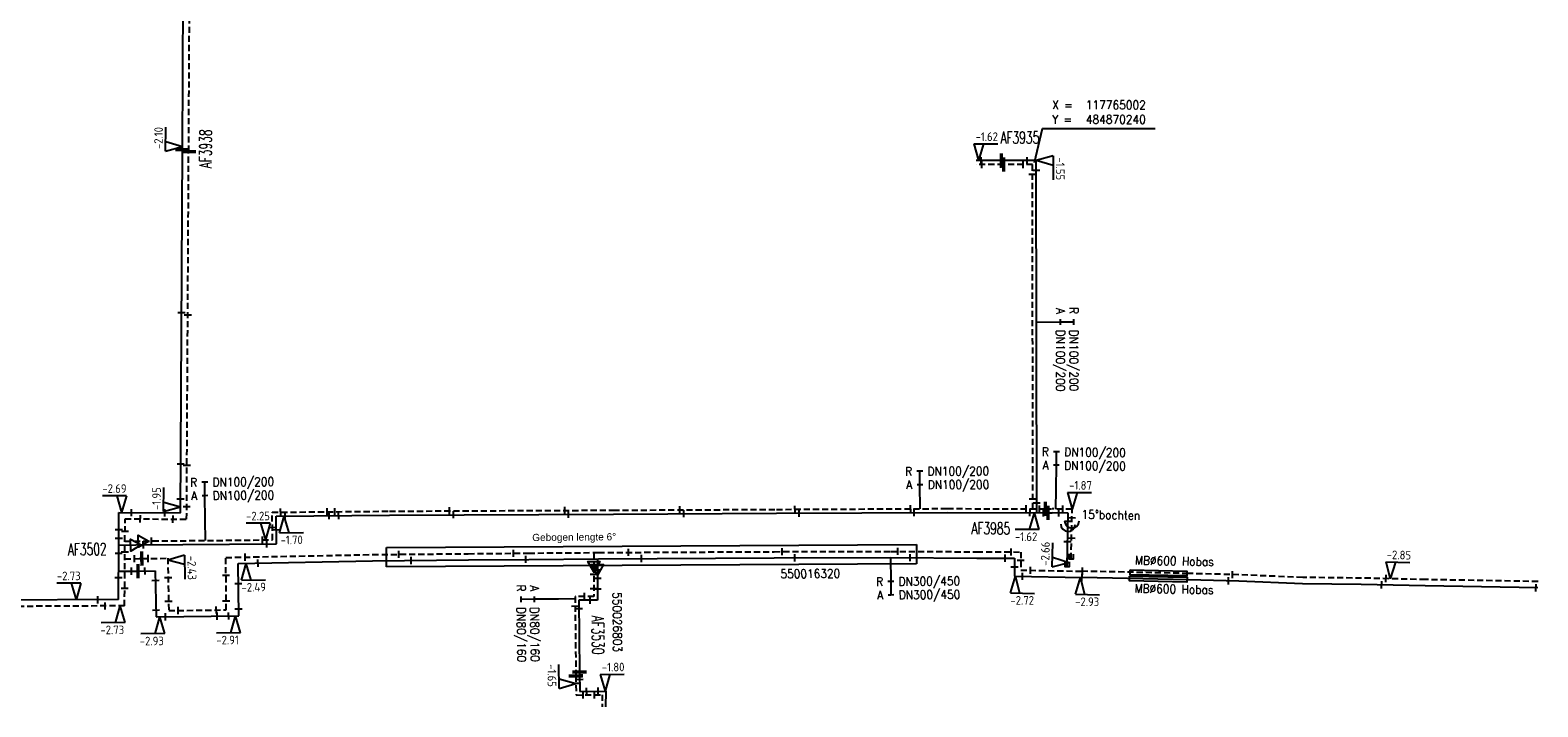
# Model space of a CAD drawing. Header units: millimetres. Extents: x 0 to 118318689, y 0 to 490460760.
# Tile 43 of 117: x 117660354 to 117817467, y 484813508 to 484884036. Entities that reach past the tile are written whole.
import ezdxf
from ezdxf.enums import TextEntityAlignment as Align

# ---------------------------------------------------------------- set-up
doc = ezdxf.new("R2010")
doc.units = ezdxf.units.MM
doc.header["$LTSCALE"] = 200
doc.linetypes.add('HIDDEN2', pattern=[4.7625, 3.175, -1.5875])
doc.layers.get('0').update_dxf_attribs({"color": 8})
for name, color, linetype in [('WT-C-AFSLUITER', 7, 'Continuous'), ('WT-C-mof', 7, 'Continuous'), ('WT-C-VERLOOP', 7, 'Continuous'), ('WT-C-zbocht', 7, 'Continuous'), ('WT-I-coord', 7, 'Continuous'), ('WT-I-diam', 7, 'Continuous'), ('WT-I-info', 7, 'Continuous'), ('WT-I-mantelbuis', 7, 'Continuous'), ('WT-I-NAP', 7, 'Continuous'), ('WT-L-aanvoer', 6, 'Continuous'), ('WT-L-MANTELBUIS', 6, 'Continuous'), ('WT-L-retour', 6, 'HIDDEN2')]:
    doc.layers.add(name, color=color, linetype=linetype)
doc.styles.add('DIN17', font='ROMANS.SHX', dxfattribs={"width": 0.9})
doc.styles.add('ISOCP', font='ISOCP.SHX')
doc.styles.get("Standard").update_dxf_attribs({"font": 'arial.ttf'})

# ---------------------------------------------------------------- blocks, each defined once
blk = doc.blocks.new('LR-mof')
at = {"color": 0, "linetype": 'ByBlock', "lineweight": -2}
blk.add_line((0, -0.75), (0, 0.75), dxfattribs=at)
blk = doc.blocks.new('LR-VERL')
at = {"color": 0, "linetype": 'ByBlock', "lineweight": -2}
blk.add_lwpolyline([(1.08, 0), (-1.08, -1.25), (-1.08, 1.25)], close=True, dxfattribs=at)
blk = doc.blocks.new('rb_topo_xylr')
at = {"color": 0, "linetype": 'Continuous', "style": 'DIN17', "width": 0.9}
for s, p in [('X =', (0, 4)), ('Y =', (0, 1))]:
    blk.add_text(s, height=1.8, dxfattribs=at).set_placement(p)
at = {"color": 0, "style": 'DIN17', "width": 0.9}
for tag, p in [('X', (7, 4)), ('Y', (7, 1))]:
    blk.add_attdef(tag, p, '', height=1.8, dxfattribs=at)
blk = doc.blocks.new('LR-zbocht')
at = {"color": 0, "linetype": 'ByBlock', "lineweight": -2}
blk.add_arc((1.5, 0), 1.5, 90, 270, dxfattribs=at)
blk = doc.blocks.new('LR-smof')
at = {"color": 0, "linetype": 'ByBlock', "lineweight": -2}
blk.add_lwpolyline([(1, 0.5), (0, 0.5), (0, -0.5), (1, -0.5)], dxfattribs=at)
blk = doc.blocks.new('nap1')
at = {"color": 0, "linetype": 'Continuous'}
for p, q in [((-1, 3.5), (0, 0)), ((-1, 3.5), (4, 3.5)), ((1, 3.5), (0, 0))]:
    blk.add_line(p, q, dxfattribs=at)
at = {"color": 0, "linetype": 'Continuous', "style": 'ISOCP'}
for tag, p in [('*1', (1.7, 5)), ('*2', (4, 1.5))]:
    blk.add_attdef(tag, text='', height=1.8, dxfattribs=at).set_placement(p, align=Align.MIDDLE)
blk = doc.blocks.new('nap2')
at = {"color": 0, "linetype": 'Continuous'}
for p, q in [((1, 3.5), (-4, 3.5)), ((-1, 3.5), (0, 0)), ((1, 3.5), (0, 0))]:
    blk.add_line(p, q, dxfattribs=at)
at = {"color": 0, "linetype": 'Continuous', "style": 'ISOCP'}
for tag, p in [('*1', (-1.5, 5)), ('*2', (-4, 1.5))]:
    blk.add_attdef(tag, text='', height=1.8, dxfattribs=at).set_placement(p, align=Align.MIDDLE)
blk = doc.blocks.new('LR-AFS')
at = {"color": 0, "lineweight": -3, "const_width": 0.7}
blk.add_lwpolyline([(0, -1.5), (0, 1.5)], dxfattribs=at)
at = {"color": 7, "linetype": 'ByBlock', "lineweight": -2, "style": 'DIN17', "width": 0.9}
blk.add_attdef('*1', text='', height=2.5, dxfattribs=at).set_placement((0, 5), align=Align.MIDDLE)
at = {"color": 0, "linetype": 'ByBlock', "lineweight": -2, "style": 'DIN17', "width": 0.3, "flags": 1}
for tag, p in [('*2', (2.5, 1.5)), ('OCODE', (-7.5, -2.5)), ('NCODE', (-2.5, -2.5)), ('BC', (2.5, -2.5)), ('RK', (7.5, -2.5)), ('ST', (-7.5, -5)), ('VCODE', (-2.5, -5)), ('NIVO', (2.5, -5)), ('IMM', (7.5, -5)), ('VERTR', (-7.5, -10)), ('FABR', (-7.5, -7.5)), ('OPBLEN', (-2.5, -10)), ('TYPE', (-2.5, -7.5)), ('OPBOUW', (2.5, -7.5)), ('HULPST', (2.5, -10)), ('VERLSP', (7.5, -10)), ('BEDIEN', (7.5, -7.5)), ('DEKM', (-7.5, -12.5)), ('PDATUM', (-2.5, -12.5)), ('OPM', (2.5, -12.5)), ('BORD', (7.5, -12.5)), ('BORDL', (-7.5, -15)), ('BORDX', (-2.5, -15)), ('BORDY', (2.5, -15)), ('BORDZ', (7.5, -15))]:
    blk.add_attdef(tag, text='', height=1.8, dxfattribs=at).set_placement(p, align=Align.MIDDLE)
blk = doc.blocks.new('LR-hyp')
at = {"color": 7, "linetype": 'ByBlock', "lineweight": -3, "style": 'DIN17', "width": 0.9}
blk.add_attdef('*1', text='', height=1.8, dxfattribs=at).set_placement((0, 0), align=Align.MIDDLE)
at = {"color": 7, "linetype": 'ByBlock', "lineweight": -2, "style": 'DIN17', "width": 0.9, "flags": 1}
blk.add_attdef('*2', text='', height=1.8, dxfattribs=at).set_placement((0, -5), align=Align.MIDDLE)
blk = doc.blocks.new('LR-DIAO2')
at = {"color": 0, "lineweight": -3}
blk.add_line((0, 0), (0, -5), dxfattribs=at)
at = {"color": 0, "linetype": 'Continuous', "lineweight": -3}
blk.add_line((0, -5), (0, -7.8), dxfattribs=at)
at = {"color": 0, "lineweight": -3}
for points in [[(0.61, -5), (0, -5), (-0.61, -5)], [(0.61, -7.8), (0, -7.8), (-0.61, -7.8)]]:
    blk.add_lwpolyline(points, dxfattribs=at)
at = {"color": 1, "lineweight": -3, "style": 'DIN17', "width": 0.9}
for tag, p in [('*1', (-1.61, -5)), ('*2', (-1.61, -7.78))]:
    blk.add_attdef(tag, text='', height=1.8, dxfattribs=at).set_placement(p, align=Align.MIDDLE_RIGHT)
for tag, p in [('*11', (1.61, -5)), ('*12', (1.61, -7.8))]:
    blk.add_attdef(tag, text='', height=1.8, dxfattribs=at).set_placement(p, align=Align.MIDDLE_LEFT)
blk = doc.blocks.new('LR-DIAB2')
at = {"color": 0, "linetype": 'Continuous', "lineweight": -3}
blk.add_line((0, 5), (0, 7.8), dxfattribs=at)
at = {"color": 0, "lineweight": -3}
blk.add_line((0, 0), (0, 5), dxfattribs=at)
for points in [[(0.61, 7.8), (0, 7.8), (-0.61, 7.8)], [(0.61, 5), (0, 5), (-0.61, 5)]]:
    blk.add_lwpolyline(points, dxfattribs=at)
at = {"color": 1, "lineweight": -3, "style": 'DIN17', "width": 0.9}
for tag, p in [('*1', (-1.61, 7.8)), ('*2', (-1.61, 5.02))]:
    blk.add_attdef(tag, text='', height=1.8, dxfattribs=at).set_placement(p, align=Align.MIDDLE_RIGHT)
for tag, p in [('*11', (1.61, 7.8)), ('*12', (1.61, 5))]:
    blk.add_attdef(tag, text='', height=1.8, dxfattribs=at).set_placement(p, align=Align.MIDDLE_LEFT)

msp = doc.modelspace()

# ---------------------------------------------------------------- linework, layer by layer
at = {"layer": 'WT-I-coord', "color": 1, "lineweight": -3}
msp.add_lwpolyline([(117765002, 484870240), (117765861, 484873789), (117777572, 484873789)], dxfattribs=at)
at = {"layer": 'WT-I-diam'}
for p, q in [((117767241, 484834126), (117767266, 484836184)), ((117678612, 484830846), (117678592, 484833017)), ((117717141, 484824765), (117715409, 484824747))]:
    msp.add_line(p, q, dxfattribs=at)
at = {"layer": 'WT-I-mantelbuis'}
for p, q in [((117697500, 484830122), (117752730, 484830442)), ((117697500, 484828091), (117697500, 484830122)), ((117752730, 484830442), (117752735, 484828411)), ((117752735, 484828411), (117697500, 484828091))]:
    msp.add_line(p, q, dxfattribs=at)
at = {"layer": 'WT-L-aanvoer', "lineweight": -3}
for p, q in [((117676224, 484871580), (117676478, 484917402)), ((117676014, 484833721), (117676224, 484871580)), ((117761573, 484870436), (117758925, 484870433)), ((117765202, 484870440), (117761573, 484870436)), ((117765244, 484833737), (117765202, 484870440)), ((117669581, 484830361), (117669600, 484833757)), ((117669600, 484833757), (117676014, 484833721)), ((117685984, 484833391), (117697802, 484833502)), ((117686011, 484830515), (117685984, 484833391)), ((117697802, 484833502), (117721133, 484833605)), ((117721133, 484833605), (117738117, 484833687)), ((117738117, 484833687), (117755926, 484833772)), ((117755926, 484833772), (117766431, 484833733)), ((117766431, 484833733), (117766854, 484833731)), ((117669549, 484824683), (117669581, 484830361)), ((117669581, 484830361), (117671369, 484830377)), ((117671369, 484830377), (117686011, 484830515)), ((117669566, 484827648), (117670894, 484827653)), ((117669549, 484824683), (117638683, 484824509))]:
    msp.add_line(p, q, dxfattribs=at)
at = {"layer": 'WT-L-aanvoer'}
for p, q in [((117768523, 484833711), (117766854, 484833731)), ((117768409, 484828142), (117768523, 484833711)), ((117682031, 484828448), (117696046, 484828728)), ((117696046, 484828728), (117706021, 484828823)), ((117706021, 484828823), (117712312, 484828880)), ((117712312, 484828880), (117719590, 484828940)), ((117719482, 484828939), (117719482, 484827789)), ((117719590, 484828940), (117737883, 484829032)), ((117737883, 484829032), (117750020, 484829064)), ((117750020, 484829064), (117759008, 484829019)), ((117759008, 484829019), (117762929, 484828997)), ((117762929, 484828997), (117762924, 484827120)), ((117670894, 484827653), (117671588, 484827662)), ((117671588, 484827662), (117673391, 484827684)), ((117673391, 484827684), (117673479, 484822877)), ((117682083, 484822982), (117682031, 484828448)), ((117719482, 484827789), (117719472, 484824635)), ((117762924, 484827120), (117769967, 484826993)), ((117781036, 484826759), (117769967, 484826993)), ((117786292, 484826622), (117781036, 484826759)), ((117792938, 484826346), (117786292, 484826622)), ((117799067, 484826276), (117792938, 484826346)), ((117805732, 484826123), (117799067, 484826276)), ((117817463, 484825915), (117805732, 484826123)), ((117719472, 484824635), (117717522, 484824620)), ((117717522, 484824620), (117717600, 484817132)), ((117673479, 484822877), (117682083, 484822982)), ((117717600, 484817132), (117717621, 484815123)), ((117717621, 484815123), (117720330, 484815149)), ((117720330, 484815149), (117720326, 484813508))]:
    msp.add_line(p, q, dxfattribs=at)
at = {"layer": 'WT-L-MANTELBUIS'}
for points in [[(117774930, 484827129), (117780909, 484827012), (117780899, 484826512), (117774920, 484826629)], [(117774980, 484827778), (117780902, 484827664), (117780893, 484827164), (117774971, 484827278)]]:
    msp.add_lwpolyline(points, close=True, dxfattribs=at)
at = {"layer": 'WT-L-retour', "lineweight": -3}
for p, q in [((117676873, 484871380), (117677128, 484917398)), ((117676660, 484833068), (117676873, 484871380)), ((117761785, 484870036), (117758925, 484870033)), ((117764802, 484870040), (117761785, 484870036)), ((117764843, 484834139), (117764802, 484870040)), ((117685580, 484833787), (117697799, 484833902)), ((117685607, 484830912), (117685580, 484833787)), ((117697799, 484833902), (117721131, 484834005)), ((117721131, 484834005), (117738115, 484834087)), ((117738115, 484834087), (117755925, 484834172)), ((117755925, 484834172), (117766156, 484834134)), ((117766156, 484834134), (117766858, 484834131)), ((117768931, 484834106), (117766858, 484834131)), ((117768825, 484828938), (117768931, 484834106)), ((117670233, 484830753), (117670246, 484833103)), ((117670246, 484833103), (117676660, 484833068)), ((117670196, 484824037), (117670233, 484830753)), ((117670233, 484830767), (117672167, 484830785)), ((117672167, 484830785), (117685607, 484830912)), ((117670223, 484828944), (117671729, 484828953)), ((117781051, 484827409), (117770068, 484827641)), ((117786314, 484827272), (117781051, 484827409)), ((117792965, 484826995), (117786314, 484827272)), ((117799094, 484826926), (117792965, 484826995)), ((117805760, 484826773), (117799094, 484826926)), ((117817491, 484826565), (117805760, 484826773)), ((117670196, 484824037), (117638687, 484823859))]:
    msp.add_line(p, q, dxfattribs=at)
at = {"layer": 'WT-L-retour'}
for p, q in [((117671729, 484828953), (117671988, 484828957)), ((117671988, 484828957), (117674692, 484828999)), ((117674692, 484828999), (117674792, 484823543)), ((117680745, 484829073), (117696036, 484829378)), ((117680796, 484823617), (117680745, 484829073)), ((117696036, 484829378), (117706015, 484829473)), ((117706015, 484829473), (117712306, 484829530)), ((117712306, 484829530), (117719585, 484829590)), ((117719082, 484829586), (117719082, 484828125)), ((117719585, 484829590), (117737881, 484829682)), ((117737881, 484829682), (117750021, 484829714)), ((117750021, 484829714), (117759011, 484829669)), ((117759011, 484829669), (117763580, 484829644)), ((117763580, 484829644), (117763576, 484827758)), ((117719082, 484828125), (117719092, 484825012)), ((117763576, 484827758), (117770068, 484827641)), ((117719092, 484825012), (117717139, 484824997)), ((117717139, 484824997), (117717224, 484816735)), ((117674792, 484823543), (117680796, 484823617)), ((117717224, 484816735), (117717245, 484814739)), ((117717245, 484814739), (117719949, 484814766)), ((117719949, 484814766), (117719946, 484813509))]:
    msp.add_line(p, q, dxfattribs=at)

# ---------------------------------------------------------------- block references
at = {"layer": 'WT-C-AFSLUITER', "linetype": 'Continuous'}
ref = msp.add_blockref('LR-AFS', (117676224, 484871580), dxfattribs=dict(at, xscale=500.0000000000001, yscale=500.0000000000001, zscale=500.0000000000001, rotation=89.68210000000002))
ref.add_attrib('*1', 'AF3938', dxfattribs={"layer": '0', "color": 7, "linetype": 'ByBlock', "lineweight": -2, "height": 1250, "rotation": 89.6821, "style": 'DIN17', "width": 0.65}).set_placement((117678632, 484871679), align=Align.MIDDLE)
ref = msp.add_blockref('LR-AFS', (117761573, 484870436), dxfattribs=dict(at, xscale=500, yscale=500, zscale=500, rotation=0.0656))
ref.add_attrib('*1', 'AF3935', dxfattribs={"layer": '0', "color": 7, "linetype": 'ByBlock', "lineweight": -2, "height": 1250, "rotation": 0.0656, "style": 'DIN17', "width": 0.65}).set_placement((117763499, 484872836), align=Align.MIDDLE)
for p, xscale, yscale, zscale, rotation in [((117676873, 484871380), 500.0000000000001, 500.0000000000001, 500.0000000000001, 89.68210000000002), ((117761785, 484870036), 500, 500, 500, 0.0656), ((117766156, 484834134), 500, 500, 500, 359.7869000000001), ((117671988, 484828957), 500, 500, 500, 0.8900999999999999), ((117717224, 484816735), 500.0000000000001, 500.0000000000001, 500.0000000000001, 270.5960999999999)]:
    msp.add_blockref('LR-AFS', p, dxfattribs=dict(at, xscale=xscale, yscale=yscale, zscale=zscale, rotation=rotation))
ref = msp.add_blockref('LR-AFS', (117766431, 484833733), dxfattribs=dict(at, xscale=500, yscale=500, zscale=500, rotation=359.7869000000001))
ref.add_attrib('*1', 'AF3985', dxfattribs={"layer": '0', "color": 7, "linetype": 'ByBlock', "lineweight": -2, "height": 1250, "rotation": 359.7869, "style": 'DIN17', "width": 0.65}).set_placement((117760453, 484832115), align=Align.MIDDLE)
ref = msp.add_blockref('LR-AFS', (117671588, 484827662), dxfattribs=dict(at, xscale=500, yscale=500, zscale=500, rotation=0.6978000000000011))
ref.add_attrib('*1', 'AF3502', dxfattribs={"layer": '0', "color": 7, "linetype": 'ByBlock', "lineweight": -2, "height": 1250, "rotation": 0.6978, "style": 'DIN17', "width": 0.65}).set_placement((117666306, 484829937), align=Align.MIDDLE)
ref = msp.add_blockref('LR-AFS', (117717600, 484817132), dxfattribs=dict(at, xscale=500.0000000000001, yscale=500.0000000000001, zscale=500.0000000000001, rotation=270.5960999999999))
ref.add_attrib('*1', 'AF3530', dxfattribs={"layer": '0', "color": 7, "linetype": 'ByBlock', "lineweight": -2, "height": 1250, "rotation": 270.5961, "style": 'DIN17', "width": 0.65}).set_placement((117719529, 484820971), align=Align.MIDDLE)
at = {"layer": 'WT-C-mof', "linetype": 'Continuous', "lineweight": -3}
for p, xscale, yscale, zscale, rotation in [((117759467, 484870434), 500, 500, 500, 0.0656000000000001), ((117759513, 484870034), 500, 500, 500, 0.0656000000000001), ((117676129, 484854573), 500.0000000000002, 500.0000000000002, 500.0000000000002, 89.68210000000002), ((117676778, 484854323), 500.0000000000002, 500.0000000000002, 500.0000000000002, 89.68210000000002), ((117676042, 484838791), 500.0000000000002, 500.0000000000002, 500.0000000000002, 89.68210000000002), ((117676691, 484838675), 500.0000000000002, 500.0000000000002, 500.0000000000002, 89.68210000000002), ((117676021, 484835139), 500.0000000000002, 500.0000000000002, 500.0000000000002, 89.68210000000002), ((117670913, 484833750), 500.0000000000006, 500.0000000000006, 500.0000000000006, 359.6821), ((117671835, 484833095), 500.0000000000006, 500.0000000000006, 500.0000000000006, 359.6821), ((117674396, 484833730), 500.0000000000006, 500.0000000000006, 500.0000000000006, 359.6821), ((117675240, 484833076), 500.0000000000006, 500.0000000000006, 500.0000000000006, 359.6821), ((117676667, 484834356), 500.0000000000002, 500.0000000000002, 500.0000000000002, 89.68210000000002), ((117686456, 484833795), 500.0000000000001, 500.0000000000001, 500.0000000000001, 0.5395999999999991), ((117686939, 484833400), 500.0000000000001, 500.0000000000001, 500.0000000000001, 0.5395999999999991), ((117691309, 484833841), 500.0000000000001, 500.0000000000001, 500.0000000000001, 0.5395999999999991), ((117691523, 484833443), 500.0000000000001, 500.0000000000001, 500.0000000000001, 0.5395999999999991), ((117692094, 484833849), 500.0000000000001, 500.0000000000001, 500.0000000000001, 0.5395999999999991), ((117692504, 484833452), 500.0000000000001, 500.0000000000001, 500.0000000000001, 0.5395999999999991), ((117704058, 484833930), 500, 500, 500, 0.2521000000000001), ((117704478, 484833532), 500, 500, 500, 0.2521000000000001), ((117716064, 484833983), 500, 500, 500, 0.2521000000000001), ((117716456, 484833584), 500, 500, 500, 0.2521000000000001), ((117728046, 484834038), 500, 500, 500, 0.2755999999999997), ((117728464, 484833640), 500, 500, 500, 0.2755999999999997), ((117740057, 484834096), 500.0000000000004, 500.0000000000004, 500.0000000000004, 0.2738999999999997), ((117740503, 484833698), 500.0000000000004, 500.0000000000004, 500.0000000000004, 0.2738999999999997), ((117752108, 484834141, -1751), 500.0000000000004, 500.0000000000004, 500.0000000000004, 0.2738999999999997), ((117752461, 484833755), 500.0000000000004, 500.0000000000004, 500.0000000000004, 0.2738999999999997), ((117669590, 484831951), 500.0000000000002, 500.0000000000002, 500.0000000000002, 89.68210000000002), ((117670239, 484831769), 500.0000000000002, 500.0000000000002, 500.0000000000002, 89.68210000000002), ((117685595, 484832221), 500.0000000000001, 500.0000000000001, 500.0000000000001, 270.5396), ((117685997, 484831978), 500.0000000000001, 500.0000000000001, 500.0000000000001, 270.5396), ((117669585, 484831068), 500.0000000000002, 500.0000000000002, 500.0000000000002, 89.68210000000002), ((117684554, 484830902), 500.0000000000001, 500.0000000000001, 500.0000000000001, 0.5395999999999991), ((117685012, 484830506), 500.0000000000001, 500.0000000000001, 500.0000000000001, 0.5395999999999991), ((117669576, 484829498), 500.0000000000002, 500.0000000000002, 500.0000000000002, 89.68210000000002), ((117670206, 484825842), 500.0000000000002, 500.0000000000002, 500.0000000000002, 89.68210000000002), ((117667401, 484824671), 500, 500, 500, 0.3231999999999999), ((117668170, 484824025), 500, 500, 500, 0.3231999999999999)]:
    msp.add_blockref('LR-mof', p, dxfattribs=dict(at, xscale=xscale, yscale=yscale, zscale=zscale, rotation=rotation))
at = {"layer": 'WT-C-mof', "lineweight": -3}
for p, xscale, yscale, zscale, rotation in [((117763802, 484870039), 500, 500, 500, 180.0655727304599), ((117764202, 484870439), 499.9999999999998, 499.9999999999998, 499.9999999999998, 180.0655727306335), ((117765203, 484869440), 500, 500, 500, 270.0655727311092), ((117764803, 484869040), 500.0000000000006, 500.0000000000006, 500.0000000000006, 270.0655727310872), ((117764842, 484835139), 500.0000000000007, 500.0000000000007, 500.0000000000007, 90.06557273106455), ((117764143, 484834141), 499.9999999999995, 499.9999999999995, 499.9999999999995, 359.7869494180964), ((117764544, 484833740), 499.9999999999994, 499.9999999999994, 499.9999999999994, 359.7869494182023), ((117765243, 484834737), 499.9999999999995, 499.9999999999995, 499.9999999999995, 90.06557273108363), ((117765543, 484834136), 499.9999999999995, 499.9999999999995, 499.9999999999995, 359.7869494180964), ((117765944, 484833735), 499.9999999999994, 499.9999999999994, 499.9999999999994, 359.7869494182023), ((117672151, 484830385), 500.0000000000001, 500.0000000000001, 500.0000000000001, 0.5395999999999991), ((117672988, 484830796, -2386), 500.0000000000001, 500.0000000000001, 500.0000000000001, 0.5395999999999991)]:
    msp.add_blockref('LR-mof', p, dxfattribs=dict(at, xscale=xscale, yscale=yscale, zscale=zscale, rotation=rotation))
at = {"layer": 'WT-C-mof'}
for p, xscale, yscale, zscale, rotation in [((117767523, 484833723), 500.0000000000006, 500.0000000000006, 500.0000000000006, 179.2989414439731), ((117767931, 484834118), 500.0000000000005, 500.0000000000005, 500.0000000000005, 179.298941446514), ((117768913, 484833225), 499.9999999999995, 499.9999999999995, 499.9999999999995, 268.8222555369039), ((117768505, 484832865), 500.0000000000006, 500.0000000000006, 500.0000000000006, 268.8214247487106), ((117670227, 484829644), 500, 500, 500, 89.68214502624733), ((117671223, 484828950), 500, 500, 500, 0.3466534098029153), ((117669562, 484826948), 499.9999999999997, 499.9999999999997, 499.9999999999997, 89.68214502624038), ((117670907, 484827653), 499.9999999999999, 499.9999999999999, 499.9999999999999, 0.06557273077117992), ((117719082, 484828125), 500, 500, 500, 270), ((117719482, 484827789), 500, 500, 500, 270)]:
    msp.add_blockref('LR-mof', p, dxfattribs=dict(at, xscale=xscale, yscale=yscale, zscale=zscale, rotation=rotation))
at = {"layer": 'WT-C-mof', "linetype": 'Continuous'}
for name, p, xscale, yscale, zscale, rotation in [('LR-mof', (117750785, 484829710), 500.0000000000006, 500.0000000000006, 500.0000000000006, 359.7115), ('LR-mof', (117768461, 484830710), 500.0000000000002, 500.0000000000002, 500.0000000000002, 88.82140000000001), ('LR-mof', (117768869, 484831079), 499.9999999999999, 499.9999999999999, 499.9999999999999, 88.8223), ('LR-mof', (117672649, 484828968), 500, 500, 500, 0.8900999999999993), ('LR-mof', (117682769, 484829113), 500, 500, 500, 1.1422), ('LR-mof', (117684097, 484828489), 500, 500, 500, 1.1422), ('LR-mof', (117698766, 484829404), 500, 500, 500, 0.5486999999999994), ('LR-mof', (117700061, 484828766), 500, 500, 500, 0.5486999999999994), ('LR-mof', (117710716, 484829515), 500.0000000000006, 500.0000000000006, 500.0000000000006, 0.5147999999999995), ('LR-mof', (117712005, 484828877), 500.0000000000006, 500.0000000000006, 500.0000000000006, 0.5147999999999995), ('LR-mof', (117722701, 484829606), 500, 500, 500, 0.2878), ('LR-mof', (117724058, 484828963), 500, 500, 500, 0.2878), ('LR-mof', (117738732, 484829684), 499.9999999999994, 499.9999999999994, 499.9999999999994, 0.1503000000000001), ('LR-mof', (117740044, 484829038), 499.9999999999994, 499.9999999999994, 499.9999999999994, 0.1503000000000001), ('LR-mof', (117752066, 484829054), 500.0000000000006, 500.0000000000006, 500.0000000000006, 359.7115), ('LR-mof', (117761951, 484829003), 500, 500, 500, 359.6831), ('LR-mof', (117762568, 484829649), 500, 500, 500, 359.6831), ('LR-mof', (117763578, 484828758), 500.0000000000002, 500.0000000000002, 500.0000000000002, 89.85590000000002), ('LR-smof', (117768409, 484828142), 500.0000000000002, 500.0000000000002, 500.0000000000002, 88.82140000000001), ('LR-smof', (117768825, 484828938), 499.9999999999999, 499.9999999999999, 499.9999999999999, 88.8223), ('LR-mof', (117672320, 484827671), 500, 500, 500, 0.6978000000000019), ('LR-mof', (117674729, 484826989), 499.9999999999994, 499.9999999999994, 499.9999999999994, 271.0502), ('LR-mof', (117680762, 484827239), 500.0000000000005, 500.0000000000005, 500.0000000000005, 270.5439), ('LR-mof', (117719084, 484827352), 499.9999999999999, 499.9999999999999, 499.9999999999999, 270.1899), ('LR-mof', (117762926, 484828064), 500.0000000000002, 500.0000000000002, 500.0000000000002, 89.85590000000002), ('LR-mof', (117763770, 484827105), 499.9999999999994, 499.9999999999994, 499.9999999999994, 358.9678), ('LR-mof', (117764593, 484827740), 499.9999999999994, 499.9999999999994, 499.9999999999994, 358.9678), ('LR-mof', (117769967, 484826993), 499.9999999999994, 499.9999999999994, 499.9999999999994, 358.9678), ('LR-mof', (117770022, 484827642), 499.9999999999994, 499.9999999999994, 499.9999999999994, 358.9678), ('LR-mof', (117785224, 484826650), 500, 500, 500, 358.5082), ('LR-mof', (117785651, 484827289), 500, 500, 500, 358.5082), ('LR-mof', (117801659, 484826880), 500.0000000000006, 500.0000000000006, 500.0000000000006, 357.5713), ('LR-mof', (117673409, 484826694), 499.9999999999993, 499.9999999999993, 499.9999999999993, 271.0502), ('LR-mof', (117682050, 484826375), 500.0000000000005, 500.0000000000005, 500.0000000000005, 270.5439), ('LR-mof', (117718107, 484825004), 500.0000000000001, 500.0000000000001, 500.0000000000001, 0.4515999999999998), ('LR-mof', (117719092, 484825845), 500, 500, 500, 270.008), ('LR-mof', (117719472, 484825820), 500, 500, 500, 270.008), ('LR-mof', (117719479, 484826886), 500, 500, 500, 89.825), ('LR-mof', (117801195, 484826227), 500.0000000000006, 500.0000000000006, 500.0000000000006, 357.5713), ('LR-mof', (117817279, 484825919), 500, 500, 500, 358.9843000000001), ('LR-mof', (117674774, 484824524), 499.9999999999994, 499.9999999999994, 499.9999999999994, 271.0502), ('LR-mof', (117675765, 484823555), 500, 500, 500, 0.6993000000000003), ('LR-mof', (117679759, 484823604), 500, 500, 500, 0.6993000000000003), ('LR-mof', (117680787, 484824556), 500.0000000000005, 500.0000000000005, 500.0000000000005, 270.5439), ('LR-mof', (117717149, 484824021), 500.0000000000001, 500.0000000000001, 500.0000000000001, 270.5960999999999), ('LR-mof', (117718721, 484824629), 500.0000000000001, 500.0000000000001, 500.0000000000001, 0.4515999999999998), ('LR-mof', (117673466, 484823598), 499.9999999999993, 499.9999999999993, 499.9999999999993, 271.0502), ('LR-mof', (117674469, 484822889), 500, 500, 500, 0.6993000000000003), ('LR-mof', (117679840, 484822955), 500, 500, 500, 0.6993000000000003), ('LR-mof', (117681043, 484822970), 500, 500, 500, 0.6993000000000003), ('LR-mof', (117682075, 484823730), 500.0000000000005, 500.0000000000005, 500.0000000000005, 270.5439), ('LR-mof', (117717531, 484823763), 500.0000000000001, 500.0000000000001, 500.0000000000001, 270.5960999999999), ('LR-mof', (117717232, 484815985), 500.0000000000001, 500.0000000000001, 500.0000000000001, 270.5960999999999), ('LR-mof', (117717608, 484816379), 500.0000000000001, 500.0000000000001, 500.0000000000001, 270.5960999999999), ('LR-mof', (117717970, 484814746), 500, 500, 500, 0.5585000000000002), ('LR-mof', (117718345, 484815130), 500, 500, 500, 0.5585000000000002), ('LR-mof', (117719167, 484814758), 500, 500, 500, 0.5585000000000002), ('LR-mof', (117719537, 484815142), 500, 500, 500, 0.5585000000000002)]:
    msp.add_blockref(name, p, dxfattribs=dict(at, xscale=xscale, yscale=yscale, zscale=zscale, rotation=rotation))
at = {"layer": 'WT-C-VERLOOP', "linetype": 'Continuous', "lineweight": -3, "xscale": 500.0000000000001, "yscale": 500.0000000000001, "zscale": 500.0000000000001, "rotation": 0.5395999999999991}
for p in [(117671369, 484830377), (117672167, 484830785)]:
    msp.add_blockref('LR-VERL', p, dxfattribs=at)
at = {"layer": 'WT-C-VERLOOP', "linetype": 'Continuous', "xscale": 500, "yscale": 500, "zscale": 500, "rotation": 270}
for p in [(117719082, 484828125), (117719482, 484827789)]:
    msp.add_blockref('LR-VERL', p, dxfattribs=at)
at = {"layer": 'WT-C-zbocht', "linetype": 'Continuous'}
for p, xscale, yscale, zscale, rotation in [((117768484, 484831782), 500.0000000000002, 500.0000000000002, 500.0000000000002, 88.82140000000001), ((117768891, 484832145), 499.9999999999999, 499.9999999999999, 499.9999999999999, 88.8223)]:
    msp.add_blockref('LR-zbocht', p, dxfattribs=dict(at, xscale=xscale, yscale=yscale, zscale=zscale, rotation=rotation))
at = {"layer": 'WT-I-coord', "linetype": 'Continuous', "lineweight": -3}
ref = msp.add_blockref('rb_topo_xylr', (117766861, 484873789), dxfattribs=dict(at, xscale=500, yscale=500, zscale=500))
ref.add_attrib('X', '117765002', (117770361, 484875789), dxfattribs={"layer": '0', "color": 1, "height": 900, "style": 'DIN17', "width": 0.9})
ref.add_attrib('Y', '484870240', (117770361, 484874289), dxfattribs={"layer": '0', "color": 1, "height": 900, "style": 'DIN17', "width": 0.9})
at = {"layer": 'WT-I-diam', "linetype": 'Continuous'}
for name, p, xscale, yscale, zscale, rotation, values in [('LR-DIAB2', (117765221, 484853616), 499.9999999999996, 499.9999999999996, 499.9999999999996, 270.0655727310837, {'*1': 'R', '*11': 'DN100/200', '*2': 'A', '*12': 'DN100/200'}), ('LR-DIAB2', (117767266, 484836184), 500, 500, 500, 359.2989414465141, {'*1': 'R', '*11': 'DN100/200', '*2': 'A', '*12': 'DN100/200'}), ('LR-DIAB2', (117753091, 484834158), 500, 500, 500, 0.273939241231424, {'*1': 'R', '*11': 'DN100/200', '*2': 'A', '*12': 'DN100/200'}), ('LR-DIAB2', (117678592, 484833017), 500.0000000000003, 500.0000000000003, 500.0000000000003, 0.53962221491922, {'*1': 'R', '*11': 'DN100/200', '*2': 'A', '*12': 'DN100/200'}), ('LR-DIAO2', (117750020, 484829064), 499.9999999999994, 499.9999999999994, 499.9999999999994, 0.548697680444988, {'*1': 'R', '*11': 'DN300/450', '*2': 'A', '*12': 'DN300/450'}), ('LR-DIAO2', (117715409, 484824747), 500, 500, 500, 270.5960645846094, {'*1': 'A', '*11': 'DN80/160', '*2': 'R', '*12': 'DN80/160'})]:
    msp.add_blockref(name, p, dxfattribs=dict(at, xscale=xscale, yscale=yscale, zscale=zscale, rotation=rotation)).add_auto_attribs(values)
at = {"layer": 'WT-I-info', "linetype": 'Continuous', "xscale": 500.0000000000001, "yscale": 500.0000000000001, "zscale": 500.0000000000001}
for p, rotation, values in [((117741654, 484827389), 0.287849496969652, {'*1': '550016320'}), ((117721542, 484822335), 270.5960645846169, {'*1': '550026803'})]:
    msp.add_blockref('LR-hyp', p, dxfattribs=dict(at, rotation=rotation)).add_auto_attribs(values)
at = {"layer": 'WT-I-NAP', "linetype": 'Continuous'}
ref = msp.add_blockref('nap1', (117676226, 484871926), dxfattribs=dict(at, xscale=500, yscale=500, zscale=500, rotation=89.68214502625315))
ref.add_attrib('*1', '-2.10', dxfattribs={"layer": '0', "color": 1, "linetype": 'Continuous', "height": 900, "rotation": 89.68215, "style": 'ISOCP'}).set_placement((117673730, 484872790), align=Align.MIDDLE)
ref = msp.add_blockref('nap1', (117759189, 484870433), dxfattribs=dict(at, xscale=500.0000000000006, yscale=500.0000000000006, zscale=500.0000000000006, rotation=0.0655727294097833))
ref.add_attrib('*1', '-1.62', dxfattribs={"layer": '0', "color": 1, "linetype": 'Continuous', "height": 900, "rotation": 0.06557, "style": 'ISOCP'}).set_placement((117760037, 484872934), align=Align.MIDDLE)
ref = msp.add_blockref('nap1', (117765202, 484870440), dxfattribs=dict(at, xscale=500.0000000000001, yscale=500.0000000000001, zscale=500.0000000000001, rotation=270.0655727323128))
ref.add_attrib('*1', '-1.55', dxfattribs={"layer": '0', "color": 1, "linetype": 'Continuous', "height": 900, "rotation": 270.06557, "style": 'ISOCP'}).set_placement((117767703, 484869593), align=Align.MIDDLE)
ref = msp.add_blockref('nap2', (117669872, 484833756), dxfattribs=dict(at, xscale=499.9999999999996, yscale=499.9999999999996, zscale=499.9999999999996, rotation=359.6821450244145))
ref.add_attrib('*1', '-2.69', dxfattribs={"layer": '0', "color": 1, "linetype": 'Continuous', "height": 900, "rotation": 359.68215, "style": 'ISOCP'}).set_placement((117669136, 484836260), align=Align.MIDDLE)
ref = msp.add_blockref('nap1', (117676017, 484834347), dxfattribs=dict(at, xscale=500, yscale=500, zscale=500, rotation=89.68214502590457))
ref.add_attrib('*1', '-1.95', dxfattribs={"layer": '0', "color": 1, "linetype": 'Continuous', "height": 900, "rotation": 89.68215, "style": 'ISOCP'}).set_placement((117673522, 484835211), align=Align.MIDDLE)
ref = msp.add_blockref('nap1', (117768931, 484834106), dxfattribs=dict(at, xscale=499.9999999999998, yscale=499.9999999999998, zscale=499.9999999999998, rotation=359.2989414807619))
ref.add_attrib('*1', '-1.87', dxfattribs={"layer": '0', "color": 1, "linetype": 'Continuous', "height": 900, "rotation": 359.29894, "style": 'ISOCP'}).set_placement((117769812, 484836595), align=Align.MIDDLE)
ref = msp.add_blockref('nap2', (117684870, 484830905), dxfattribs=dict(at, xscale=500, yscale=500, zscale=500, rotation=0.5396222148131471))
ref.add_attrib('*1', '-2.25', dxfattribs={"layer": '0', "color": 1, "linetype": 'Continuous', "height": 900, "rotation": 0.53962, "style": 'ISOCP'}).set_placement((117684097, 484833397), align=Align.MIDDLE)
ref = msp.add_blockref('nap2', (117686830, 484833399), dxfattribs=dict(at, xscale=500, yscale=500, zscale=500, rotation=180.5396222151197))
ref.add_attrib('*1', '-1.70', dxfattribs={"layer": '0', "color": 1, "linetype": 'Continuous', "height": 900, "rotation": 0.53962, "style": 'ISOCP'}).set_placement((117687604, 484830906), align=Align.MIDDLE)
ref = msp.add_blockref('nap1', (117765000, 484833738), dxfattribs=dict(at, xscale=499.9999999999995, yscale=499.9999999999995, zscale=499.9999999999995, rotation=179.7869874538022))
ref.add_attrib('*1', '-1.62', dxfattribs={"layer": '0', "color": 1, "linetype": 'Continuous', "height": 900, "rotation": 359.78699, "style": 'ISOCP'}).set_placement((117764140, 484831241), align=Align.MIDDLE)
ref = msp.add_blockref('nap1', (117768617, 484828566), dxfattribs=dict(at, xscale=500.0000000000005, yscale=500.0000000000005, zscale=500.0000000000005, rotation=88.82185286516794))
ref.add_attrib('*1', '-2.66', dxfattribs={"layer": '0', "color": 1, "linetype": 'Continuous', "height": 900, "rotation": 88.82185, "style": 'ISOCP'}).set_placement((117766135, 484829468), align=Align.MIDDLE)
ref = msp.add_blockref('nap1', (117674696, 484828800), dxfattribs=dict(at, xscale=499.9999999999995, yscale=499.9999999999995, zscale=499.9999999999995, rotation=271.0501607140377))
ref.add_attrib('*1', '-2.43', dxfattribs={"layer": '0', "color": 1, "linetype": 'Continuous', "height": 900, "rotation": 271.05016, "style": 'ISOCP'}).set_placement((117677211, 484827995), align=Align.MIDDLE)
ref = msp.add_blockref('nap2', (117682849, 484828465), dxfattribs=dict(at, xscale=500.0000000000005, yscale=500.0000000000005, zscale=500.0000000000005, rotation=181.1421631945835))
ref.add_attrib('*1', '-2.49', dxfattribs={"layer": '0', "color": 1, "linetype": 'Continuous', "height": 900, "rotation": 1.14216, "style": 'ISOCP'}).set_placement((117683649, 484825980), align=Align.MIDDLE)
ref = msp.add_blockref('nap1', (117802082, 484826857), dxfattribs=dict(at, xscale=499.9999999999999, yscale=499.9999999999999, zscale=499.9999999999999, rotation=358.6864314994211))
ref.add_attrib('*1', '-2.85', dxfattribs={"layer": '0', "color": 1, "linetype": 'Continuous', "height": 900, "rotation": 358.68643, "style": 'ISOCP'}).set_placement((117802989, 484829337), align=Align.MIDDLE)
ref = msp.add_blockref('nap2', (117665142, 484824658), dxfattribs=dict(at, xscale=500, yscale=500, zscale=500, rotation=0.323220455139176))
ref.add_attrib('*1', '-2.73', dxfattribs={"layer": '0', "color": 1, "linetype": 'Continuous', "height": 900, "rotation": 0.32322, "style": 'ISOCP'}).set_placement((117664378, 484827154), align=Align.MIDDLE)
ref = msp.add_blockref('nap2', (117763032, 484827118), dxfattribs=dict(at, xscale=500, yscale=500, zscale=500, rotation=178.9677865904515))
ref.add_attrib('*1', '-2.72', dxfattribs={"layer": '0', "color": 1, "linetype": 'Continuous', "height": 900, "style": 'ISOCP'}).set_placement((117763736, 484824605), align=Align.MIDDLE)
ref = msp.add_blockref('nap2', (117769805, 484826979), dxfattribs=dict(at, xscale=500.0000000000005, yscale=500.0000000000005, zscale=500.0000000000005, rotation=178.8771736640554))
ref.add_attrib('*1', '-2.93', dxfattribs={"layer": '0', "color": 1, "linetype": 'Continuous', "height": 900, "style": 'ISOCP'}).set_placement((117770506, 484824465), align=Align.MIDDLE)
ref = msp.add_blockref('nap1', (117669747, 484824034), dxfattribs=dict(at, xscale=500.0000000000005, yscale=500.0000000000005, zscale=500.0000000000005, rotation=180.323220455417))
ref.add_attrib('*1', '-2.73', dxfattribs={"layer": '0', "color": 1, "linetype": 'Continuous', "height": 900, "rotation": 0.32322, "style": 'ISOCP'}).set_placement((117668911, 484821530), align=Align.MIDDLE)
ref = msp.add_blockref('nap1', (117673851, 484822882), dxfattribs=dict(at, xscale=500.0000000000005, yscale=500.0000000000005, zscale=500.0000000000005, rotation=180.6992836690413))
ref.add_attrib('*1', '-2.93', dxfattribs={"layer": '0', "color": 1, "linetype": 'Continuous', "height": 900, "rotation": 0.69928, "style": 'ISOCP'}).set_placement((117673031, 484820372), align=Align.MIDDLE)
ref = msp.add_blockref('nap1', (117681744, 484822978), dxfattribs=dict(at, xscale=500.0000000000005, yscale=500.0000000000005, zscale=500.0000000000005, rotation=180.6992836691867))
ref.add_attrib('*1', '-2.91', dxfattribs={"layer": '0', "color": 1, "linetype": 'Continuous', "height": 900, "rotation": 0.69928, "style": 'ISOCP'}).set_placement((117680924, 484820468), align=Align.MIDDLE)
ref = msp.add_blockref('nap1', (117717233, 484815946), dxfattribs=dict(at, xscale=499.9999999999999, yscale=499.9999999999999, zscale=499.9999999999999, rotation=90.5960645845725))
ref.add_attrib('*1', '-1.65', dxfattribs={"layer": '0', "color": 1, "linetype": 'Continuous', "height": 900, "rotation": 270.59606, "style": 'ISOCP'}).set_placement((117714724, 484816770), align=Align.MIDDLE)
ref = msp.add_blockref('nap1', (117720279, 484815149), dxfattribs=dict(at, xscale=500.0000000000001, yscale=500.0000000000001, zscale=500.0000000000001, rotation=0.5584853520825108))
ref.add_attrib('*1', '-1.80', dxfattribs={"layer": '0', "color": 1, "linetype": 'Continuous', "height": 900, "rotation": 0.55849, "style": 'ISOCP'}).set_placement((117721105, 484817657), align=Align.MIDDLE)

# ---------------------------------------------------------------- texts
at = {"layer": 'WT-I-info', "style": 'DIN17', "width": 0.9}
msp.add_text('15%%dbochten', height=900, rotation=358.87717, dxfattribs=at).set_placement((117769909, 484833124))
at = {"layer": 'WT-I-info'}
msp.add_text('Gebogen lengte 6%%D', height=750, rotation=0.5487, dxfattribs=at).set_placement((117712678, 484830785))
at = {"layer": 'WT-L-MANTELBUIS', "style": 'DIN17', "width": 0.9}
for p in [(117779591, 484828262), (117779549, 484825334)]:
    msp.add_text('MB%%c600 Hobas', height=900, rotation=358.87717, dxfattribs=at).set_placement(p, align=Align.CENTER)

doc.saveas('drawing.dxf')
